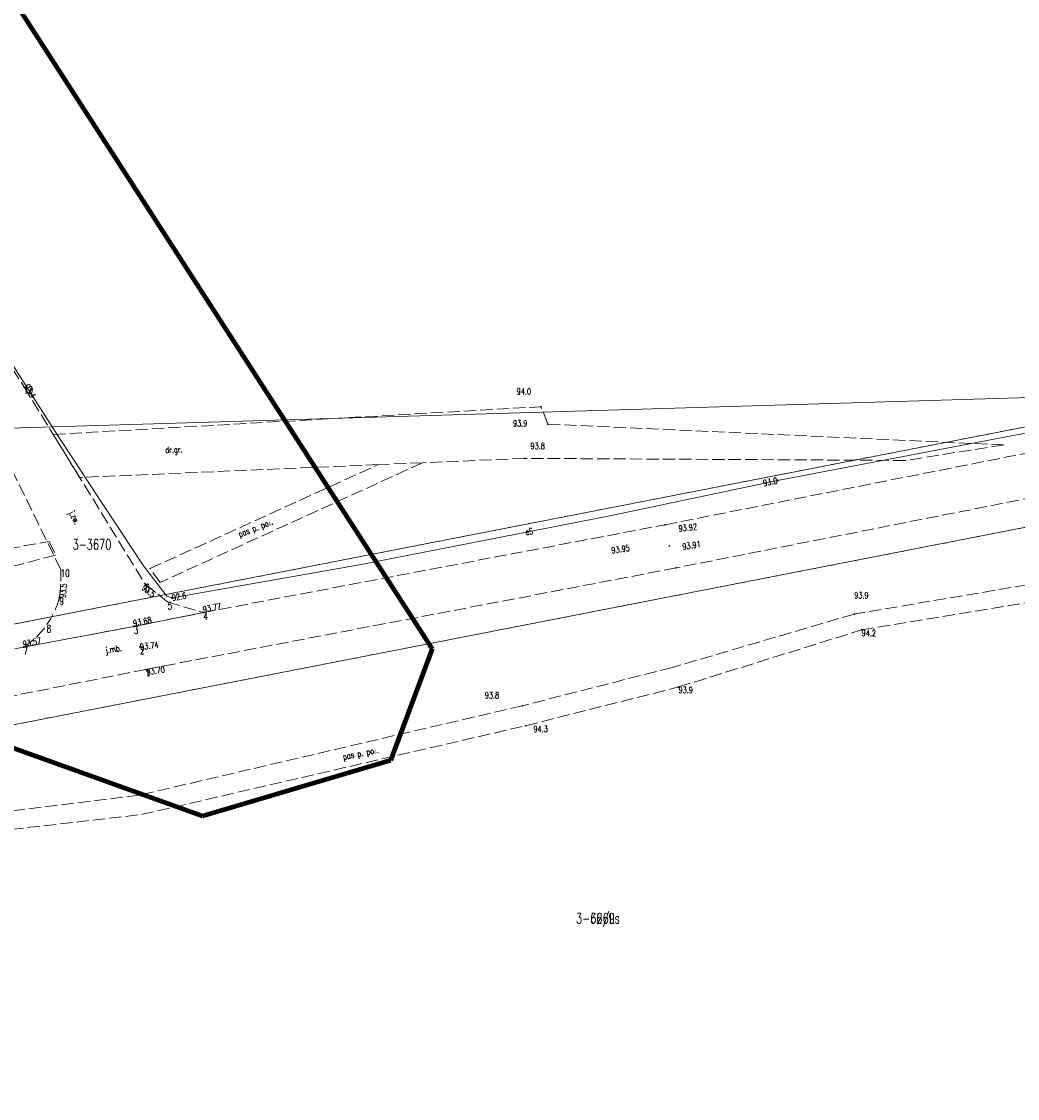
# Model space of a CAD drawing. Header units: metres. Extents: x 7542868 to 7543894, y 5828497 to 5830561.
# Tile 9 of 66: x 7543602 to 7543724, y 5829023 to 5829154. Entities that reach past the tile are written whole.
import ezdxf
from ezdxf.enums import TextEntityAlignment as Align

# ---------------------------------------------------------------- set-up
doc = ezdxf.new("R2010")
doc.units = ezdxf.units.M
for name, pattern in [('1', [0]), ('2_14', [1, -1]), ('2_KTJZ01', [2, 1.5, -0.5]), ('4_SUPE_01', [0]), ('GDE', [0]), ('GUZ', [1, 0.5, -0.5])]:
    doc.linetypes.add(name, pattern=pattern)
doc.layers.get('0').update_dxf_attribs({"color": 250, "linetype": 'CONTINUOUS', "lineweight": 100})
for name, color, linetype, lineweight in [('Dzialki', 7, 'GDE', 18), ('KTJZ_E_T_0', 7, 'CONTINUOUS', 15), ('KTJZ_L_0', 7, '2_KTJZ01', 18), ('Numery_dzialek', 7, 'CONTINUOUS', 13), ('Numery_uzytkow', 7, 'CONTINUOUS', 13), ('PIKIETY_T_0', 230, 'CONTINUOUS', 0), ('RTPW_T_0', 7, 'CONTINUOUS', 15), ('RTPW_T_1', 7, 'CONTINUOUS', 15), ('SUPE_E_T_2', 1, 'CONTINUOUS', 15), ('SUPE_L_2', 1, '4_SUPE_01', 18), ('SUTE_T_0', 1, 'CONTINUOUS', 18), ('Uzytki', 7, 'GUZ', 18), ('ZASIEG_L_0', 3, '1', 100)]:
    doc.layers.add(name, color=color, linetype=linetype, lineweight=lineweight)
doc.styles.get("Standard").update_dxf_attribs({"font": 'Simplex.SHX', "width": 0.75})

# ---------------------------------------------------------------- blocks, each defined once
blk = doc.blocks.new('2_RTPW02')
at = {"linetype": 'CONTINUOUS'}
blk.add_circle((0, 0), 0.045, dxfattribs=at)
blk = doc.blocks.new('2_RTPW01')
at = {"linetype": 'CONTINUOUS'}
blk.add_circle((0, 0), 0.045, dxfattribs=at)
blk = doc.blocks.new('4_SUPS01_03')
at = {"linetype": 'CONTINUOUS'}
blk.add_circle((0, 0), 0.0625, dxfattribs=at)

msp = doc.modelspace()

# ---------------------------------------------------------------- linework, layer by layer
at = {"layer": 'Dzialki'}
for p, q in [((7543819.98, 5829110.85), (7543368.66, 5829022.8)), ((7543366.05, 5829097.23), (7543745.91, 5829108.62)), ((7543368.23, 5829034.94), (7543745.91, 5829108.62))]:
    msp.add_line(p, q, dxfattribs=at)
at = {"layer": 'KTJZ_L_0', "linetype": '2_KTJZ01'}
for p, q in [((7543590.62, 5829128.44), (7543602.75, 5829109.35)), ((7543602.75, 5829109.35), (7543617.5, 5829085.34)), ((7543607.24, 5829087.11), (7543597.65, 5829106.67)), ((7543606.33, 5829103.52), (7543665.63, 5829106.89)), ((7543666.47, 5829104.78), (7543665.63, 5829106.89)), ((7543666.47, 5829104.78), (7543721.89, 5829102.25)), ((7543609.54, 5829098.29), (7543606.33, 5829103.52)), ((7543680.7, 5829092.54), (7543730.61, 5829102.43)), ((7543721.89, 5829102.25), (7543709.94, 5829100.36)), ((7543651.22, 5829100.08), (7543619.33, 5829085.53)), ((7543651.22, 5829100.08), (7543645.84, 5829099.85)), ((7543663.64, 5829100.61), (7543651.22, 5829100.08)), ((7543709.94, 5829100.36), (7543663.64, 5829100.61)), ((7543645.84, 5829099.85), (7543609.54, 5829098.29)), ((7543618.08, 5829087.21), (7543645.84, 5829099.85)), ((7543731.59, 5829097.09), (7543682.07, 5829087.3)), ((7543624.58, 5829081.87), (7543680.7, 5829092.54)), ((7543594.85, 5829088.55), (7543605.82, 5829090.52)), ((7543605.82, 5829090.52), (7543606.61, 5829088.86)), ((7543606.61, 5829088.86), (7543596.55, 5829086.22)), ((7543682.07, 5829087.3), (7543617.59, 5829074.96)), ((7543619.33, 5829085.53), (7543618.08, 5829087.21)), ((7543726.72, 5829085.57), (7543703.74, 5829081.69)), ((7543617.5, 5829085.34), (7543620.25, 5829083.14)), ((7543620.25, 5829083.14), (7543624.58, 5829081.87)), ((7543704.61, 5829079.76), (7543726.9, 5829083.41)), ((7543616.13, 5829080.18), (7543624.58, 5829081.87)), ((7543703.74, 5829081.69), (7543681.6, 5829075.2)), ((7543602.71, 5829077.66), (7543616.13, 5829080.18)), ((7543682.35, 5829072.82), (7543704.61, 5829079.76)), ((7543580.11, 5829073.07), (7543602.71, 5829077.66)), ((7543681.6, 5829075.2), (7543663.37, 5829070.54)), ((7543617.59, 5829074.96), (7543581.34, 5829067.74)), ((7543663.75, 5829068.11), (7543682.35, 5829072.82)), ((7543663.37, 5829070.54), (7543616.76, 5829059.66)), ((7543617.06, 5829057.31), (7543663.75, 5829068.11)), ((7543616.76, 5829059.66), (7543588.53, 5829056.21)), ((7543587.3, 5829053.91), (7543617.06, 5829057.31))]:
    msp.add_line(p, q, dxfattribs=at)
at = {"layer": 'KTJZ_L_0', "linetype": '2_14'}
for p, q in [((7543624.58, 5829081.87), (7543616.13, 5829080.18)), ((7543616.13, 5829080.18), (7543602.71, 5829077.66))]:
    msp.add_line(p, q, dxfattribs=at)
at = {"layer": 'KTJZ_L_0', "linetype": '2_KTJZ01'}
for centre, radius, start, end in [((7543589.87, 5829086.21), 17.39, 351.6731, 2.9697), ((7543597.22, 5829086.23), 10.18, 302.6119, 345.5257)]:
    msp.add_arc(centre, radius, start, end, dxfattribs=at)
at = {"layer": 'SUPE_L_2', "linetype": '4_SUPE_01'}
for p, q in [((7543606.58, 5829103.88), (7543580.59, 5829144.4)), ((7543733.33, 5829105.38), (7543694.37, 5829097.92)), ((7543611.81, 5829095.9), (7543606.58, 5829103.88)), ((7543694.37, 5829097.92), (7543674.21, 5829093.67)), ((7543617.32, 5829087.55), (7543611.81, 5829095.9)), ((7543674.21, 5829093.67), (7543643.75, 5829087.73)), ((7543620.15, 5829083.85), (7543617.32, 5829087.55)), ((7543643.75, 5829087.73), (7543620.77, 5829083.65)), ((7543620.77, 5829083.65), (7543620.15, 5829083.85))]:
    msp.add_line(p, q, dxfattribs=at)
at = {"layer": 'Uzytki'}
for p, q in [((7543819.98, 5829110.85), (7543368.66, 5829022.8)), ((7543368.23, 5829034.94), (7543745.91, 5829108.62))]:
    msp.add_line(p, q, dxfattribs=at)
at = {"layer": 'ZASIEG_L_0', "linetype": '1'}
for p, q in [((7543506.44, 5829303.7), (7543652.41, 5829077.44)), ((7543652.41, 5829077.44), (7543647.34, 5829063.9)), ((7543624.48, 5829057.11), (7543599.71, 5829066)), ((7543647.34, 5829063.9), (7543624.48, 5829057.11))]:
    msp.add_line(p, q, dxfattribs=at)

# ---------------------------------------------------------------- block references
at = {"layer": 'RTPW_T_0'}
for p in [(7543602.75, 5829109.35), (7543617.5, 5829085.34), (7543607.08, 5829083.69)]:
    msp.add_blockref('2_RTPW01', p, dxfattribs=at)
at = {"layer": 'RTPW_T_0', "rotation": 269.9999974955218}
for p in [(7543665.63, 5829106.89), (7543666.47, 5829104.78), (7543663.64, 5829100.61), (7543703.74, 5829081.69), (7543704.61, 5829079.76), (7543682.35, 5829072.82), (7543663.37, 5829070.54), (7543663.75, 5829068.11)]:
    msp.add_blockref('2_RTPW01', p, dxfattribs=at)
at = {"layer": 'RTPW_T_1', "rotation": 269.9999974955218}
for p in [(7543680.7, 5829092.54), (7543681.23, 5829089.96), (7543682.07, 5829087.3)]:
    msp.add_blockref('2_RTPW02', p, dxfattribs=at)
at = {"layer": 'RTPW_T_1'}
for p in [(7543624.58, 5829081.87), (7543616.13, 5829080.18), (7543616.88, 5829077.69), (7543602.71, 5829077.66), (7543617.59, 5829074.96)]:
    msp.add_blockref('2_RTPW02', p, dxfattribs=at)
at = {"layer": 'SUTE_T_0'}
for p in [(7543694.37, 5829097.92), (7543620.77, 5829083.65)]:
    msp.add_blockref('4_SUPS01_03', p, dxfattribs=at)

# ---------------------------------------------------------------- texts
at = {"layer": 'KTJZ_E_T_0', "width": 0.7}
for s, rotation, p in [('dr.gr.', 2.2445, (7543621, 5829101.55)), ('j.zw.', 297.3499, (7543608.82, 5829093.38)), ('pas p. po¿.', 21.5571, (7543630.97, 5829092.05)), ('j.mb.', 9.1503, (7543613.68, 5829077.32)), ('pas p. po¿.', 11.206, (7543643.74, 5829064.64))]:
    msp.add_text(s, height=0.75, rotation=rotation, dxfattribs=at).set_placement(p, align=Align.MIDDLE)
at = {"layer": 'Numery_dzialek', "width": 0.7}
for s, p in [('3-3670', (7543608.67, 5829090.77)), ('3-3669', (7543669.89, 5829045.33))]:
    msp.add_text(s, height=1.25, dxfattribs=at).set_placement(p, align=Align.TOP_LEFT)
at = {"layer": 'Numery_uzytkow', "width": 0.7}
msp.add_text('3-62/Ls', height=1.25, dxfattribs=at).set_placement((7543669.89, 5829045.33), align=Align.TOP_LEFT)
at = {"layer": 'PIKIETY_T_0', "width": 0.7}
for s, p in [('13', (7543602.75, 5829109.35)), ('10', (7543607.24, 5829087.11)), ('6', (7543617.5, 5829085.34)), ('9', (7543607.08, 5829083.69)), ('5', (7543620.25, 5829083.14)), ('4', (7543624.58, 5829081.87)), ('8', (7543605.53, 5829080.35)), ('3', (7543616.13, 5829080.18)), ('7', (7543602.71, 5829077.66)), ('2', (7543616.88, 5829077.69)), ('1', (7543617.59, 5829074.96))]:
    msp.add_text(s, height=0.9, dxfattribs=at).set_placement(p, align=Align.TOP_LEFT)
at = {"layer": 'RTPW_T_0', "width": 0.7}
msp.add_text('93.4', height=0.75, rotation=301.22, dxfattribs=at).set_placement((7543602.75, 5829109.35))
for s, p in [('94.0', (7543662.67, 5829109.14)), ('93.9', (7543662.22, 5829105.25)), ('93.8', (7543664.35, 5829102.5)), ('93.9', (7543703.71, 5829084.33)), ('94.2', (7543704.61, 5829079.76)), ('93.9', (7543682.35, 5829072.82)), ('93.8', (7543658.79, 5829072.19)), ('94.3', (7543664.71, 5829068.09))]:
    msp.add_text(s, height=0.75, dxfattribs=at).set_placement(p, align=Align.TOP_LEFT)
for rotation, p in [(84.1938, (7543607.08, 5829083.69)), (320.1535, (7543617.5, 5829085.34))]:
    msp.add_text('93.5', height=0.75, rotation=rotation, dxfattribs=at).set_placement(p, align=Align.TOP_LEFT)
at = {"layer": 'RTPW_T_1', "width": 0.7}
for s, rotation, p in [('93.92', 6.1799, (7543682.32, 5829092.45)), ('93.95', 8.3507, (7543674.14, 5829089.78)), ('93.91', 8.7751, (7543682.76, 5829090.23)), ('93.70', 10.5353, (7543617.59, 5829074.96))]:
    msp.add_text(s, height=0.75, rotation=rotation, dxfattribs=at).set_placement(p, align=Align.TOP_LEFT)
for s, rotation, p in [('93.77', 10.6875, (7543624.58, 5829081.87)), ('93.68', 11.1736, (7543616.13, 5829080.18)), ('93.57', 11.3579, (7543602.71, 5829077.66))]:
    msp.add_text(s, height=0.75, rotation=rotation, dxfattribs=at).set_placement(p)
msp.add_text('93.74', height=0.75, rotation=6.7967, dxfattribs=at).set_placement((7543616.88, 5829077.69), align=Align.MIDDLE_LEFT)
at = {"layer": 'SUPE_E_T_2', "width": 0.7}
msp.add_text('eS', height=0.75, rotation=11.0348, dxfattribs=at).set_placement((7543664.19, 5829091.72), align=Align.MIDDLE)
at = {"layer": 'SUTE_T_0', "width": 0.7}
msp.add_text('93.0', height=0.75, rotation=10.4368, dxfattribs=at).set_placement((7543694.37, 5829097.92), align=Align.MIDDLE_RIGHT)
msp.add_text('92.6', height=0.75, rotation=10.0677, dxfattribs=at).set_placement((7543620.77, 5829083.65), align=Align.MIDDLE_LEFT)

doc.saveas('drawing.dxf')
